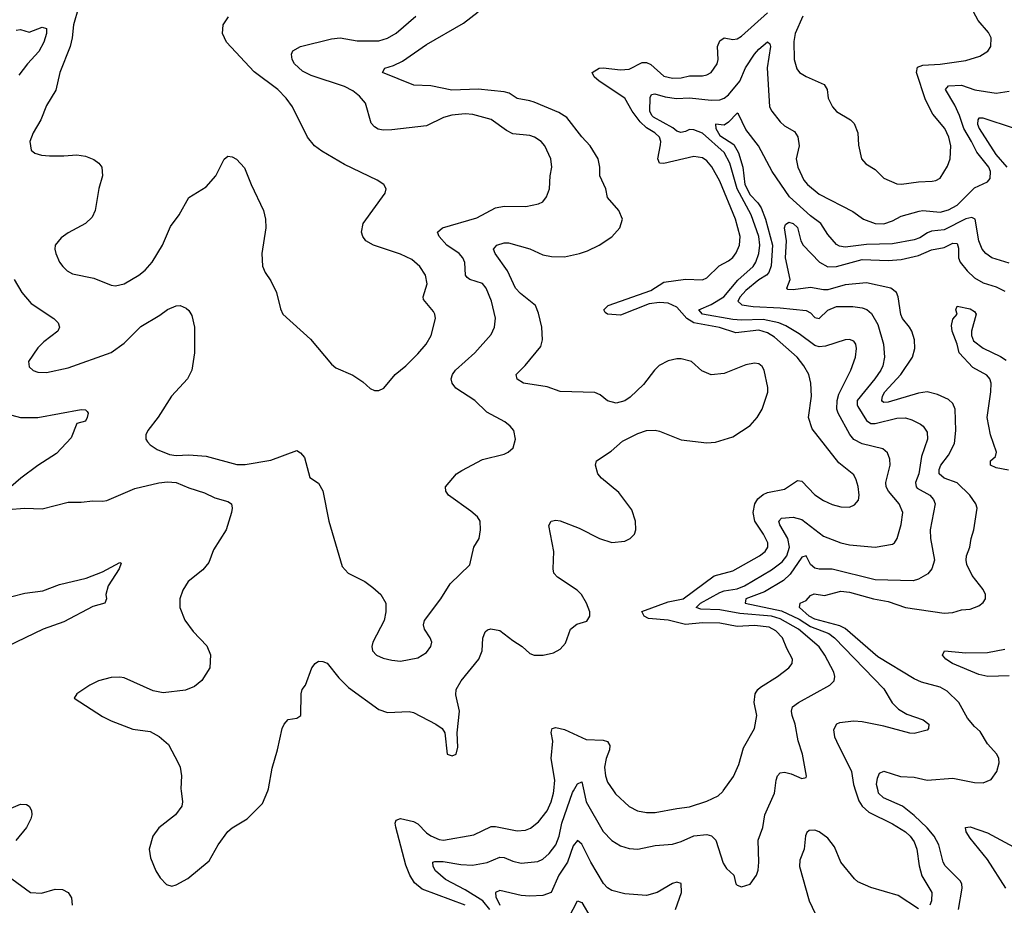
# Model space of a CAD drawing. Header units: inches. Extents: x 1173000 to 1307049, y 522583 to 678455.
# Tile 134 of 256: x 1251746 to 1256308, y 539470 to 543574. Entities that reach past the tile are written whole.
import ezdxf

# ---------------------------------------------------------------- set-up
doc = ezdxf.new("R2010")
doc.units = ezdxf.units.IN
doc.header["$MEASUREMENT"] = 0
doc.layers.add('B2553', color=7, linetype='Continuous')
doc.layers.add('B2554', color=7, linetype='Continuous')

msp = doc.modelspace()

# ---------------------------------------------------------------- linework, layer by layer
at = {"layer": 'B2553', "color": 5}
for points, elevation in [([(1252494, 540000), (1252500.4, 539950), (1252496.4, 539930), (1252468.2, 539890), (1252390, 539829.5), (1252362.6, 539790), (1252345.2, 539730), (1252352, 539690), (1252376.4, 539630), (1252397.2, 539597.2), (1252426, 539566), (1252450, 539559.3), (1252470, 539564.4), (1252525.2, 539594.8), (1252623.3, 539676.7), (1252664.8, 539750), (1252710, 539811.7), (1252730, 539828.9), (1252799.3, 539870), (1252870, 539941.6), (1252895, 540000)], 820), ([(1253810, 539469.9), (1253610, 539545.2), (1253574.5, 539574.5), (1253552.7, 539610), (1253535.6, 539655.6), (1253488, 539832), (1253485, 539850), (1253490, 539864.9), (1253510, 539871.7), (1253570, 539858.9), (1253590, 539846.9), (1253630, 539805.7), (1253650, 539791.9), (1253690, 539775), (1253710, 539771.6), (1253850, 539797.1), (1253930, 539835.3), (1253950, 539835), (1254050, 539814.4), (1254090, 539818.2), (1254113.2, 539826.8), (1254150, 539856.5), (1254190, 539908.4), (1254208.9, 539950), (1254219.4, 539990), (1254220.5, 540000)], 780), ([(1253924.5, 539450), (1253891, 539490), (1253810, 539542), (1253718, 539590), (1253672.5, 539630), (1253660.8, 539650), (1253660.5, 539670), (1253670, 539673.7), (1253707.2, 539672.8), (1253790, 539658.4), (1253843.5, 539656.5), (1253911.4, 539668.6), (1253970, 539692.5), (1253990, 539690.9), (1254030, 539674.1), (1254070, 539665.9), (1254146.9, 539673.1), (1254170, 539683.5), (1254199.1, 539710), (1254230, 539750.2), (1254245.3, 539790), (1254258.5, 539850), (1254307.6, 539992.4), (1254311.9, 540000)], 760), ([(1254359.5, 540000), (1254370.8, 539950), (1254450, 539811.6), (1254490, 539770.2), (1254530, 539745.4), (1254570, 539732.9), (1254610, 539730.2), (1254690, 539747.6), (1254770, 539753.8), (1254810, 539765), (1254870, 539791.5), (1254930, 539798.2), (1254951.5, 539791.5), (1254971.5, 539771.5), (1255004.9, 539664.9), (1255020.9, 539640.9), (1255055.3, 539610), (1255064.4, 539570), (1255070, 539563.8), (1255090, 539556.4), (1255130, 539568.5), (1255159.7, 539610), (1255167.2, 539632.8), (1255170.8, 539669.2), (1255167.9, 539772.1), (1255189.8, 539830.2), (1255198.3, 539890), (1255243.7, 539990), (1255244.9, 540000)], 760), ([(1254497.6, 540000), (1254506.6, 539986.6), (1254570, 539928.1), (1254608.1, 539908.1), (1254650, 539899.8), (1254690, 539899.4), (1254790, 539919.3), (1254850, 539925.8), (1254930, 539952.3), (1254982.3, 539977.7), (1255003, 539997), (1255005.2, 540000)], 780), ([(1255618.9, 540000), (1255634.6, 539954.6), (1255648.7, 539928.7), (1255680.9, 539900.9), (1255790, 539847.6), (1255850, 539810.5), (1255872, 539790), (1255890, 539763.5), (1255903.2, 539730), (1255912.7, 539652.7), (1255926, 539606), (1255972.2, 539530), (1255971.3, 539490), (1255963.1, 539470)], 740), ([(1256096.4, 539450), (1256112.4, 539550), (1256111, 539570), (1256104.2, 539584.2), (1256033.2, 539653.2), (1256024.9, 539670), (1256004, 539750), (1255982.2, 539790), (1255950, 539829.4), (1255890, 539886.2), (1255835.8, 539930), (1255748.8, 539968.8), (1255724.9, 539990), (1255722.8, 540000)], 720), ([(1251673.9, 539906.1), (1251750, 539938.6), (1251776.6, 539936.6), (1251790, 539928.7), (1251800.2, 539910), (1251802, 539890), (1251796.9, 539870), (1251776.5, 539830), (1251728.2, 539770)], 780), ([(1255910, 539453.8), (1255815.4, 539515.4), (1255690, 539552.7), (1255630, 539579.3), (1255613.3, 539593.3), (1255551.2, 539670), (1255520.4, 539740.4), (1255490, 539780.9), (1255450, 539810.3), (1255430, 539817.6), (1255404, 539816), (1255393.1, 539806.9), (1255387.5, 539792.5), (1255380.3, 539730), (1255361.1, 539678.9), (1255359.2, 539650), (1255403.1, 539490), (1255432.1, 539432.1)], 740), ([(1256314.4, 539550), (1256230, 539682.7), (1256150, 539781.9), (1256131.8, 539810), (1256128.7, 539830), (1256150, 539833.3), (1256230, 539805.6), (1256350, 539741)], 680), ([(1254784.8, 539450), (1254811.7, 539530), (1254810, 539570.5), (1254790, 539576.5), (1254770, 539571.1), (1254698.7, 539530), (1254650, 539516.2), (1254550, 539523.2), (1254490, 539539), (1254470, 539550.3), (1254451.4, 539571.4), (1254391.5, 539670), (1254350, 539753.1), (1254330, 539770.3), (1254310, 539746), (1254283.7, 539670), (1254243.4, 539610), (1254208.2, 539530), (1254170, 539516.1), (1254110, 539511.7), (1254070, 539515.1), (1253970, 539538.2), (1253949.9, 539530.1), (1253951.3, 539510), (1253971.2, 539470)], 740), ([(1251710, 539592.4), (1251796, 539530), (1251846.1, 539526.1), (1251910, 539544.7), (1251943.4, 539543.4), (1251970, 539528.9), (1251985.1, 539505.1), (1251989.4, 539470)], 780), ([(1254290, 539413.4), (1254330, 539490.3), (1254350, 539483.6), (1254392.6, 539412.6)], 720)]:
    msp.add_lwpolyline(points, dxfattribs=dict(at, elevation=elevation))
at = {"layer": 'B2554', "color": 5}
for points, elevation in [([(1252018.8, 543630), (1251995, 543550), (1251988.9, 543490), (1251979.6, 543450), (1251931.6, 543330), (1251912.4, 543247.6), (1251870, 543176), (1251843.1, 543110), (1251808.4, 543050), (1251793, 543010), (1251798.8, 542970), (1251815.5, 542955.5), (1251846.9, 542946.9), (1251883.9, 542943.9), (1251950, 542942.6), (1252010, 542947.6), (1252050, 542941.7), (1252090, 542926.7), (1252112.7, 542910), (1252126.4, 542890), (1252128.7, 542850), (1252112.3, 542792.3), (1252095.8, 542690), (1252081.7, 542658.3), (1252050.6, 542630), (1251970, 542586), (1251937.5, 542562.5), (1251910.4, 542530), (1251908.7, 542510), (1251913.4, 542490), (1251930.2, 542450.2), (1251944.9, 542430), (1251965.5, 542410), (1251990, 542396.5), (1252090, 542376.5), (1252170, 542344.2), (1252190, 542341.1), (1252230, 542350.3), (1252298.4, 542390), (1252326.9, 542413.1), (1252359.7, 542450), (1252407.8, 542530), (1252443.9, 542616.1), (1252484.5, 542670), (1252529.4, 542750), (1252610, 542799.1), (1252655.1, 542850), (1252692.5, 542927.5), (1252710, 542941), (1252730, 542938.8), (1252750, 542927.3), (1252786.9, 542886.9), (1252818, 542810), (1252875.6, 542690), (1252884.6, 542650), (1252886.3, 542610), (1252868.1, 542490), (1252870, 542431.3), (1252882.5, 542402.5), (1252910, 542364), (1252935.2, 542310), (1252954.4, 542234.4), (1252964.9, 542210), (1253093.3, 542093.3), (1253190, 541977.1), (1253210, 541960.5), (1253290, 541926.7), (1253335.4, 541895.4), (1253370, 541864.9), (1253390, 541855.5), (1253410, 541855.5), (1253432.8, 541867.2), (1253485.1, 541930), (1253534.3, 541970), (1253590, 542026.3), (1253628.5, 542070), (1253652, 542110), (1253672.6, 542190), (1253669.7, 542210), (1253662.4, 542222.4), (1253617.4, 542277.4), (1253614.5, 542290), (1253633.3, 542350), (1253625.4, 542390), (1253600.4, 542430), (1253563.4, 542463.4), (1253510, 542487), (1253385.1, 542530), (1253349.9, 542549.9), (1253335.4, 542570), (1253329.8, 542590), (1253337.3, 542630), (1253438.4, 542770), (1253443.7, 542790), (1253432.7, 542810), (1253402.7, 542830), (1253250, 542902.4), (1253145.1, 542965.1), (1253112, 542990), (1253079.6, 543030), (1253009.7, 543170), (1252981.1, 543210), (1252942, 543250), (1252832.8, 543332.8), (1252703.5, 543470), (1252685.4, 543510), (1252688.3, 543550), (1252713, 543587)], 860), ([(1252895, 540000), (1252899.3, 540010), (1252914.9, 540105.1), (1252941, 540190), (1252962.4, 540290), (1252971.2, 540308.8), (1252990, 540330.7), (1253030, 540337.3), (1253049, 540350), (1253049.3, 540450), (1253055.1, 540470), (1253070, 540490.8), (1253099.8, 540570), (1253114.7, 540590), (1253130, 540600.8), (1253150, 540600.2), (1253170, 540592.4), (1253224.6, 540524.6), (1253270, 540479.7), (1253410, 540377.8), (1253450, 540364), (1253550, 540367.6), (1253570, 540363.6), (1253674, 540310), (1253702.8, 540290), (1253716, 540270), (1253726.8, 540170), (1253750, 540162.8), (1253768, 540170), (1253776.6, 540203.4), (1253772, 540270), (1253782.9, 540370), (1253765.9, 540445.9), (1253768.5, 540470), (1253790.9, 540510), (1253873.3, 540610), (1253888.2, 540650), (1253892.2, 540707.8), (1253902.2, 540737.8), (1253912.8, 540747.2), (1253928.8, 540751.2), (1253970, 540744.1), (1254030, 540697.1), (1254074.6, 540670), (1254110, 540636.5), (1254130, 540629.4), (1254170.6, 540629.4), (1254219.3, 540640.7), (1254250, 540657), (1254274.6, 540685.4), (1254298.4, 540750), (1254327.1, 540772.9), (1254372.9, 540787.1), (1254388, 540810), (1254386.9, 540830), (1254372.5, 540870), (1254348.1, 540910), (1254328.8, 540930), (1254237.3, 540990), (1254220.8, 541010), (1254217.1, 541030), (1254220.6, 541110), (1254198, 541230), (1254208.7, 541250), (1254230, 541255.5), (1254250, 541252.2), (1254337.4, 541217.4), (1254432.7, 541170), (1254490, 541152.1), (1254550, 541157), (1254575.1, 541170), (1254594, 541190), (1254600.5, 541210), (1254599.2, 541250), (1254582, 541302), (1254522.3, 541382.3), (1254442, 541450), (1254424.5, 541470), (1254414.5, 541510), (1254419, 541530), (1254486, 541574), (1254538.8, 541621.2), (1254610, 541656.5), (1254650, 541670.4), (1254690, 541672.2), (1254710, 541667.2), (1254810, 541627.2), (1254930, 541613.7), (1254970, 541616.8), (1255050, 541641.8), (1255130, 541693.8), (1255163.4, 541730), (1255185.7, 541770), (1255211.6, 541848.4), (1255212.8, 541870), (1255196, 541950), (1255186.7, 541966.7), (1255170, 541979.6), (1255150, 541981.7), (1255110, 541974.8), (1255010, 541934.4), (1254950, 541928.6), (1254907.1, 541947.1), (1254859.3, 541990), (1254810, 542003.1), (1254790, 542003.1), (1254750, 541992.8), (1254709.1, 541970.9), (1254686.4, 541950), (1254636.7, 541883.3), (1254575.1, 541824.9), (1254550, 541807.3), (1254510, 541797.6), (1254470, 541807.3), (1254435.3, 541835.3), (1254410, 541846.9), (1254250, 541850.6), (1254190, 541872.8), (1254079.5, 541890), (1254050, 541908.7), (1254046.3, 541930), (1254088.2, 541971.8), (1254161.1, 542058.9), (1254168.6, 542090), (1254164.9, 542150), (1254150, 542214), (1254135.7, 542250), (1254065.8, 542305.8), (1254043.4, 542330), (1254006.2, 542410), (1253948.1, 542490), (1253941.4, 542510), (1253955.8, 542530), (1253990, 542540.4), (1254010, 542540.7), (1254110, 542512.4), (1254170, 542484.6), (1254210, 542476.6), (1254270, 542475.5), (1254339.3, 542490), (1254376.6, 542503.4), (1254430.6, 542529.4), (1254490, 542567.8), (1254526.9, 542610), (1254538.3, 542650), (1254522.2, 542690), (1254469.8, 542750), (1254462, 542790), (1254433.3, 542850), (1254433.3, 542890), (1254426.6, 542930), (1254389.2, 542989.2), (1254350, 543031.1), (1254280.4, 543120.4), (1254244.2, 543144.2), (1254130, 543191.2), (1254110, 543198.5), (1254050, 543208.2), (1254013, 543233), (1253990, 543239.9), (1253870, 543252.5), (1253748.3, 543248.3), (1253650, 543267.8), (1253571.3, 543271.3), (1253427.3, 543330), (1253437, 543350), (1253478.4, 543361.6), (1253518.7, 543381.3), (1253630, 543459.4), (1253801.7, 543558.3), (1253870, 543610.3)], 820), ([(1255005.2, 540000), (1255053.4, 540066.6), (1255077.3, 540122.7), (1255100.2, 540199.8), (1255150.6, 540289.4), (1255161, 540350), (1255149.1, 540410), (1255153.3, 540450), (1255165.8, 540470), (1255179, 540481), (1255257.7, 540530), (1255309.7, 540570), (1255325.1, 540590), (1255326.4, 540610), (1255299.7, 540659.7), (1255279.9, 540710), (1255250, 540742.5), (1255218.8, 540758.8), (1255150, 540766.9), (1255070, 540762.5), (1254990, 540777.9), (1254910, 540778.5), (1254830, 540772), (1254750, 540791.2), (1254659.1, 540799.1), (1254639.5, 540810), (1254628.4, 540831.6), (1254750, 540876.6), (1254819.4, 540890), (1254963.2, 540996.8), (1255050, 541020.8), (1255174.2, 541090), (1255200.3, 541110), (1255212.3, 541130), (1255212.3, 541150), (1255192.2, 541190), (1255151.7, 541250), (1255143.7, 541290), (1255151.4, 541330), (1255166.4, 541353.6), (1255190, 541374), (1255210, 541382.7), (1255290, 541398.8), (1255350, 541438), (1255370, 541435.3), (1255430, 541371.7), (1255470, 541346.2), (1255510, 541327.5), (1255550, 541316.2), (1255590, 541314.7), (1255614.3, 541325.7), (1255632.1, 541347.9), (1255635.5, 541370), (1255630.6, 541410.6), (1255622.3, 541442.3), (1255610, 541465.6), (1255540.5, 541520.5), (1255417.8, 541677.8), (1255401.1, 541730), (1255415.2, 541830), (1255411.3, 541890), (1255402, 541930), (1255378.5, 541970), (1255347.5, 542010), (1255243.6, 542103.6), (1255210, 542122.6), (1255170, 542134.8), (1255063.2, 542123.2), (1254988.3, 542148.3), (1254870, 542169.4), (1254836.6, 542190), (1254790, 542242.3), (1254750, 542260.6), (1254710, 542263.6), (1254662.6, 542257.4), (1254530, 542204.5), (1254470, 542209.6), (1254458, 542218), (1254452.3, 542230), (1254472.3, 542250), (1254670, 542318.5), (1254730, 542357.1), (1254830, 542372.2), (1254910, 542368.6), (1254930, 542377.2), (1254986.6, 542433.4), (1255030, 542456.3), (1255050, 542472.2), (1255065.9, 542494.1), (1255081.6, 542530), (1255084.2, 542570), (1255061.7, 542650), (1254990, 542826.2), (1254952.3, 542892.3), (1254930, 542920.3), (1254910, 542933.8), (1254870, 542940.9), (1254730, 542908.2), (1254709.9, 542909.9), (1254702.8, 542930), (1254714.8, 542994.8), (1254715.8, 543010), (1254709.9, 543030), (1254689.1, 543050), (1254650, 543072.8), (1254620.9, 543100.9), (1254583.7, 543150), (1254549.9, 543210), (1254430, 543289.2), (1254407.7, 543310), (1254398, 543330), (1254430, 543349.2), (1254450, 543351.7), (1254530, 543341.9), (1254570, 543345.3), (1254630, 543376.5), (1254650, 543375.3), (1254670, 543367.2), (1254730, 543313.1), (1254770, 543302.9), (1254810, 543305.3), (1254850, 543314.4), (1254910, 543313.4), (1254930, 543318.5), (1254949.6, 543330), (1254978.2, 543370), (1254982.5, 543390), (1254978.7, 543450), (1254990, 543476.1), (1255010, 543490.2), (1255050, 543482.6), (1255070, 543485.1), (1255090, 543498.5), (1255210, 543606.7)], 780), ([(1255374.4, 543590), (1255339, 543510), (1255332.5, 543472.5), (1255333.8, 543390), (1255346.1, 543346.1), (1255359.5, 543330), (1255390, 543310.3), (1255474, 543274), (1255486.7, 543250), (1255491.8, 543210), (1255511.8, 543170), (1255530, 543148.9), (1255594.9, 543110), (1255612.8, 543092.8), (1255629, 543050), (1255632.7, 542992.7), (1255646.7, 542930), (1255665.9, 542905.9), (1255710, 542879.5), (1255750, 542839.6), (1255810, 542812.9), (1255831.6, 542811.6), (1255910, 542823), (1255974.1, 542825.9), (1255991.2, 542828.8), (1256010, 542839.6), (1256044.3, 542895.7), (1256057.4, 542930), (1256060.4, 542990), (1256051.1, 543030), (1256032, 543070), (1255976.8, 543136.8), (1255942.6, 543202.6), (1255900.8, 543330), (1255906.4, 543353.6), (1255930, 543364.1), (1256011.3, 543368.7), (1256130, 543384.8), (1256194.7, 543405.3), (1256231.9, 543428.1), (1256245.1, 543450), (1256247.8, 543490), (1256235.4, 543515.4), (1256186.5, 543570), (1256165.8, 543610)], 780), ([(1251720.8, 542370), (1251755.2, 542310), (1251799, 542259), (1251903.8, 542190), (1251924.4, 542170), (1251930.3, 542150), (1251922.4, 542130), (1251858.3, 542081.7), (1251830, 542053), (1251787.2, 541990), (1251790, 541964.9), (1251808, 541948), (1251830, 541941.1), (1251870, 541939.5), (1251970, 541960.9), (1252170, 542032.3), (1252230, 542075.5), (1252307.3, 542152.7), (1252394.6, 542205.4), (1252430, 542231.7), (1252470, 542248.2), (1252490, 542250.4), (1252517.3, 542237.3), (1252530, 542226.8), (1252543.4, 542203.4), (1252555.5, 542150), (1252556, 542030), (1252542.6, 541950), (1252523.1, 541910), (1252448.5, 541830), (1252387.2, 541732.8), (1252339.5, 541670), (1252330.4, 541650), (1252330.6, 541630), (1252338, 541618), (1252350, 541604), (1252382.3, 541582.3), (1252439.4, 541559.4), (1252470, 541554.7), (1252530, 541557.8), (1252610, 541552.2), (1252752.4, 541512.4), (1252790, 541513.4), (1252910, 541532.8), (1253030, 541577.1), (1253047.1, 541567.1), (1253064.9, 541544.9), (1253090, 541452), (1253130, 541426), (1253150.3, 541390.3), (1253178, 541250), (1253239.9, 541039.9), (1253267.7, 541010), (1253344.9, 540970), (1253382.5, 540942.5), (1253419.1, 540910), (1253443, 540870), (1253442.4, 540830), (1253434, 540790), (1253381.7, 540690), (1253377.4, 540670), (1253380.3, 540650), (1253399.3, 540630), (1253430, 540615.3), (1253470, 540605.3), (1253510, 540602), (1253590, 540616.9), (1253630, 540642), (1253651.5, 540670), (1253655.1, 540690), (1253648, 540710), (1253621.3, 540750), (1253616.3, 540770), (1253621.3, 540790), (1253697.6, 540890), (1253740.1, 540959.9), (1253832, 541048), (1253849.5, 541130.5), (1253874, 541170), (1253880.7, 541210), (1253878.7, 541250), (1253867.3, 541270), (1253836.6, 541296.6), (1253732, 541370), (1253719.6, 541390), (1253718.4, 541410), (1253769.6, 541470), (1253794.6, 541485.4), (1253890, 541535.8), (1253990, 541560.4), (1254009.2, 541570), (1254032.7, 541590), (1254042.7, 541630), (1254036, 541670), (1254019, 541690), (1253994, 541710), (1253910, 541755.8), (1253854.3, 541810), (1253766.5, 541866.5), (1253749.7, 541890), (1253745.1, 541910), (1253751.1, 541930), (1253765.1, 541950), (1253854.3, 542030), (1253930, 542115.5), (1253945.7, 542150), (1253949.8, 542190.3), (1253931.6, 542270), (1253907.4, 542330), (1253890, 542351), (1253830.7, 542370.7), (1253819.4, 542379.4), (1253810.8, 542390.8), (1253808.4, 542448.4), (1253798.9, 542470), (1253781.5, 542490), (1253725.1, 542530), (1253689.6, 542570), (1253680.9, 542590), (1253705.2, 542610), (1253863.7, 542656.3), (1253950, 542702.2), (1253990, 542710.2), (1254090.9, 542709.1), (1254150, 542720.4), (1254169.7, 542730.3), (1254187.2, 542752.8), (1254200.5, 542790), (1254203.1, 542850), (1254210.9, 542890), (1254207.3, 542930), (1254179.1, 542990), (1254162, 543010), (1254131.5, 543030), (1254110, 543037.3), (1254030, 543045.7), (1254001, 543061), (1253931, 543111), (1253845.2, 543134.8), (1253810, 543138.3), (1253748.2, 543131.8), (1253710, 543120.3), (1253630, 543081.8), (1253470, 543063.1), (1253430, 543062.7), (1253407.3, 543067.3), (1253390, 543077.4), (1253375, 543095), (1253347.4, 543187.4), (1253320, 543220), (1253290, 543243.9), (1253250, 543264.4), (1253096.3, 543316.3), (1253056.4, 543336.4), (1253019.7, 543370), (1253007.8, 543390), (1253005.4, 543414.6), (1253012, 543430), (1253046.6, 543450), (1253190, 543485.8), (1253230, 543490.3), (1253310, 543476.3), (1253410, 543476.5), (1253450, 543488.3), (1253490, 543511.2), (1253581.7, 543590)], 840), ([(1251730, 543526.2), (1251750, 543529.2), (1251790, 543516.8), (1251850, 543540.1), (1251870, 543533.1), (1251870.6, 543510), (1251857.1, 543470), (1251833.7, 543426.3), (1251781.5, 543370), (1251742.4, 543317.6)], 840), ([(1255244.9, 540000), (1255250.8, 540049.2), (1255257.4, 540070), (1255270, 540083.7), (1255290, 540087.4), (1255319.9, 540079.9), (1255370, 540057.3), (1255390, 540062), (1255391.7, 540068.3), (1255372.4, 540170), (1255352.4, 540232.4), (1255338.6, 540310), (1255324.9, 540350), (1255321.5, 540370), (1255326.6, 540390), (1255354, 540410), (1255499.6, 540490), (1255518.9, 540510), (1255523.1, 540530), (1255518.2, 540550), (1255476.9, 540630), (1255450, 540667.5), (1255354.4, 540750), (1255270, 540798), (1255230, 540810.5), (1255082.4, 540822.4), (1254990, 540838.9), (1254902.5, 540842.5), (1254880.8, 540850), (1254899.9, 540870), (1254990, 540919.1), (1255010, 540927.3), (1255070, 540936.4), (1255103.9, 540950), (1255230, 541024), (1255278.7, 541061.3), (1255299.8, 541090), (1255311.9, 541130), (1255304.6, 541170), (1255267.5, 541232.5), (1255263.2, 541250), (1255275.6, 541264.4), (1255330, 541268.6), (1255370, 541257.5), (1255470, 541180.9), (1255550, 541149.4), (1255590, 541139.8), (1255710, 541129.2), (1255790, 541144.2), (1255798.4, 541150), (1255810.8, 541169.2), (1255830, 541234), (1255838, 541290), (1255821.1, 541330), (1255770.6, 541390), (1255761.2, 541410), (1255759.6, 541430), (1255779.5, 541510), (1255777, 541537), (1255766.9, 541566.9), (1255745.6, 541585.6), (1255648.6, 541608.6), (1255610, 541629.1), (1255592, 541652), (1255538.1, 541750), (1255531.6, 541770), (1255533.5, 541810), (1255541.3, 541838.7), (1255597.5, 541950), (1255618.4, 542010), (1255622.9, 542050), (1255619.3, 542070), (1255610, 542084.7), (1255590, 542091.7), (1255570, 542090.7), (1255479.1, 542060.9), (1255450, 542058.7), (1255430, 542064.7), (1255357.9, 542117.9), (1255295.6, 542155.6), (1255262.7, 542170), (1255190, 542184.8), (1255090, 542181.3), (1255050, 542185.3), (1254910, 542209.9), (1254892.2, 542230), (1254950, 542254.5), (1255008.3, 542290), (1255072.8, 542367.2), (1255144.9, 542430), (1255156.9, 542450), (1255170.6, 542490), (1255175.1, 542530), (1255170.5, 542570), (1255134.4, 542670), (1255069.8, 542789.8), (1255036.5, 542910), (1255010, 542959.4), (1254910, 543048.4), (1254870, 543063.8), (1254850, 543065.7), (1254830, 543055.3), (1254808.6, 543051.4), (1254790, 543057.6), (1254772.4, 543072.4), (1254682.9, 543122.9), (1254674.4, 543130), (1254665, 543150), (1254666.4, 543213.6), (1254672.5, 543227.5), (1254689.3, 543230.7), (1254736, 543216), (1254788.7, 543208.7), (1254850, 543211.4), (1254950, 543201), (1254990, 543203.4), (1255009.9, 543210.1), (1255030, 543225.7), (1255082.2, 543290), (1255109.5, 543350.5), (1255150, 543414), (1255170, 543437.1), (1255211.4, 543471.4), (1255221.7, 543461.7), (1255223.9, 543450), (1255208.9, 543351.1), (1255219.8, 543170), (1255230.1, 543150), (1255270, 543100.7), (1255290, 543082.9), (1255335.4, 543055.4), (1255351.8, 543031.8), (1255358.2, 542990), (1255342.9, 542930), (1255351.8, 542890), (1255379.8, 542830), (1255396.5, 542810), (1255450, 542765.8), (1255605.7, 542685.7), (1255654.9, 542650), (1255710, 542630.2), (1255750, 542628.8), (1255790, 542642.2), (1255830, 542663.5), (1255913.3, 542686.7), (1255930.8, 542689.2), (1256010, 542682.8), (1256050, 542693.3), (1256090, 542715.3), (1256170, 542795.2), (1256230, 542822.8), (1256242, 542838), (1256244.1, 542870), (1256236.2, 542890), (1256180.4, 542960.4), (1256156.6, 543010), (1256119.8, 543070), (1256100.3, 543130), (1256078.1, 543178.1), (1256034.8, 543250), (1256050, 543267.9), (1256110, 543270.5), (1256171.2, 543248.8), (1256270, 543234.3), (1256330, 543243.6)], 760), ([(1256330, 542445.5), (1256250.4, 542470), (1256221.8, 542490), (1256206, 542510), (1256190.1, 542550.1), (1256173, 542650), (1256158, 542658), (1256130, 542650.8), (1256030, 542600.8), (1255970, 542593.5), (1255952.8, 542587.2), (1255917.1, 542562.9), (1255890, 542553.4), (1255790, 542535.7), (1255670, 542532.9), (1255570, 542520.3), (1255544.4, 542524.4), (1255530, 542532.1), (1255490, 542578.2), (1255458.2, 542630), (1255410, 542665.9), (1255313.4, 542753.4), (1255231.9, 542870), (1255169.4, 542990), (1255110, 543065.8), (1255075.9, 543135.9), (1255070, 543140.3), (1255030, 543098.9), (1255010, 543086), (1254969.6, 543090), (1254971.2, 543070), (1254990, 543038.1), (1255055.4, 542995.4), (1255076.6, 542956.6), (1255096.8, 542890), (1255106.2, 542810), (1255130, 542761.9), (1255165.5, 542725.5), (1255181.9, 542701.9), (1255201.4, 542650), (1255233.8, 542530), (1255227.1, 542432.9), (1255217.1, 542402.9), (1255206, 542390), (1255170, 542368.2), (1255110, 542318.7), (1255084.1, 542290), (1255072.8, 542270), (1255092.5, 542252.5), (1255145, 542245), (1255270, 542239.1), (1255390, 542226.5), (1255410, 542215), (1255430, 542194.6), (1255450, 542189.9), (1255490, 542227.6), (1255530, 542244.3), (1255605.5, 542245.5), (1255650, 542239.4), (1255671.2, 542231.2), (1255693.1, 542213.1), (1255722, 542162), (1255747.7, 542070), (1255753.2, 542010), (1255744.7, 541970), (1255735.2, 541950), (1255708.1, 541910), (1255626.9, 541810), (1255625.9, 541790), (1255630, 541781.4), (1255670, 541716.8), (1255690, 541703.2), (1255710, 541702.3), (1255810, 541726.8), (1255850, 541728.4), (1255879.9, 541719.9), (1255919.1, 541699.1), (1255932.2, 541690), (1255950, 541662.7), (1255952.2, 541630), (1255924.3, 541550), (1255911.8, 541470), (1255897.1, 541430), (1255898.8, 541410), (1255903.6, 541403.6), (1255963.5, 541370), (1255980.6, 541350), (1255987.6, 541330), (1255963.7, 541210), (1255965.7, 541170), (1255984, 541070), (1255972, 541030), (1255953.4, 541006.6), (1255910, 540980.8), (1255886, 540974), (1255710, 540977.8), (1255510, 541028.2), (1255450, 541028.3), (1255430, 541033), (1255410.1, 541050.1), (1255390, 541090.3), (1255370, 541083.5), (1255315.4, 541004.6), (1255284.9, 540975.1), (1255197.2, 540922.8), (1255109.8, 540890), (1255107.4, 540870), (1255275.4, 540835.4), (1255356.8, 540796.8), (1255410, 540761.8), (1255495, 540730), (1255521.8, 540710), (1255750, 540472.7), (1255789.1, 540409.1), (1255818.4, 540378.4), (1255855.9, 540355.9), (1255932.7, 540330), (1255957.6, 540310), (1255957, 540290), (1255950, 540282), (1255890, 540266.5), (1255870, 540267.8), (1255750, 540299.6), (1255650, 540319.7), (1255610, 540323.2), (1255544.2, 540315.8), (1255530, 540308.7), (1255516.6, 540283.4), (1255521.6, 540250), (1255529.8, 540230), (1255599.4, 540090), (1255608.5, 540030), (1255618.9, 540000)], 740), ([(1256350, 543071.5), (1256210, 543118), (1256190, 543117.3), (1256185.2, 543110), (1256184.3, 543090), (1256191.1, 543070), (1256269.2, 542949.2), (1256320.3, 542890)], 740), ([(1255722.8, 540000), (1255716.5, 540030), (1255721.1, 540058.9), (1255730, 540082), (1255750, 540091.3), (1255826.9, 540066.9), (1255890, 540063.1), (1255950, 540049.5), (1256070, 540059.4), (1256170, 540038.5), (1256210, 540037.8), (1256246.6, 540053.4), (1256273.5, 540090), (1256284, 540130), (1256282, 540150), (1256272.8, 540170), (1256230, 540218.3), (1256196, 540276), (1256170, 540298.2), (1256137.2, 540337.2), (1256097.1, 540410), (1256042.9, 540462.9), (1256010, 540480.5), (1255924.5, 540504.5), (1255890, 540519.9), (1255722.1, 540622.1), (1255570, 540752.8), (1255545.5, 540765.5), (1255430, 540795.8), (1255404.3, 540810), (1255358.4, 540850), (1255361.6, 540870), (1255390, 540882.5), (1255410, 540905), (1255427.1, 540912.9), (1255474.4, 540905.6), (1255550, 540925.4), (1255590, 540921), (1255702.6, 540890), (1255770, 540878), (1255850, 540849.7), (1256030, 540823.7), (1256070, 540827), (1256110, 540839.6), (1256150, 540843.1), (1256190, 540857.4), (1256210, 540872.7), (1256220.4, 540890), (1256221, 540910), (1256210, 540933.3), (1256158.6, 540998.6), (1256135, 541050), (1256130.8, 541070), (1256132.1, 541090), (1256148.8, 541130), (1256154.2, 541170), (1256166.2, 541210), (1256181.7, 541310), (1256176, 541330), (1256147.8, 541370), (1256090, 541427.1), (1256029.7, 541450), (1256006.6, 541470), (1256005.6, 541490), (1256014.3, 541510), (1256050, 541556.3), (1256076.9, 541610), (1256083.8, 541670), (1256079.9, 541770), (1256070, 541795.4), (1256050, 541814.4), (1255997.9, 541837.9), (1255950, 541849.2), (1255910, 541843.6), (1255770, 541802.1), (1255750, 541800.3), (1255744.3, 541804.3), (1255741, 541810), (1255743.2, 541830), (1255754.2, 541850), (1255828.6, 541930), (1255882.3, 542010), (1255894.1, 542050), (1255892.5, 542090), (1255879.1, 542130), (1255868.6, 542150), (1255836.4, 542190), (1255828.3, 542208.3), (1255816.1, 542290), (1255807.9, 542310), (1255781.5, 542330), (1255670, 542354.1), (1255570, 542345.1), (1255490, 542322.9), (1255470, 542321.8), (1255410, 542333.3), (1255330, 542322.2), (1255304.2, 542324.2), (1255299.7, 542330), (1255315.2, 542370), (1255293.7, 542470), (1255299.3, 542550), (1255289.9, 542610), (1255294.7, 542625.3), (1255310, 542635.8), (1255330, 542630.1), (1255350, 542611.2), (1255364.6, 542550), (1255375.2, 542530), (1255450.9, 542450.9), (1255490, 542428.3), (1255530, 542431), (1255650, 542462.3), (1255770, 542458.3), (1255830, 542463.6), (1255910, 542481.1), (1255970, 542507.5), (1256030, 542519), (1256070, 542538), (1256090, 542537.5), (1256096, 542516), (1256096.1, 542470), (1256103.6, 542450), (1256135.1, 542410), (1256170, 542377.2), (1256210, 542354.8), (1256270, 542336.8), (1256310, 542316.3)], 720), ([(1256326.7, 541486.7), (1256270, 541496.8), (1256244, 541510), (1256243.6, 541530), (1256266.9, 541550), (1256271.5, 541570), (1256243.6, 541650), (1256229.3, 541730), (1256245.3, 541850), (1256246.6, 541890), (1256240.5, 541910), (1256227.5, 541927.5), (1256162, 541962), (1256099.3, 542030), (1256089.9, 542070), (1256067, 542130), (1256062.8, 542157.2), (1256070, 542186.8), (1256089.3, 542210), (1256082.9, 542230), (1256090, 542246), (1256150, 542233.8), (1256170, 542222), (1256177.4, 542210), (1256156.2, 542130), (1256155.9, 542110), (1256165.6, 542085.6), (1256210, 542052.2), (1256290, 542013.9), (1256315.9, 541995.9)], 680), ([(1251650, 541756.5), (1251750, 541731), (1251830.2, 541730.2), (1252030, 541767.3), (1252050, 541766), (1252058.5, 541758.5), (1252062.8, 541750), (1252059.1, 541730), (1252050, 541714), (1252010, 541702.7), (1251983.7, 541636.3), (1251916.8, 541563.2), (1251830, 541507.8), (1251750.5, 541450), (1251670, 541379.3)], 820), ([(1251690, 541304.4), (1251770, 541310.2), (1251850, 541307.2), (1251970, 541337.8), (1252030, 541338.2), (1252084.8, 541344.8), (1252130, 541342.6), (1252150, 541346.5), (1252278.9, 541401.1), (1252390, 541427.7), (1252430, 541431.8), (1252470, 541428.8), (1252530, 541404), (1252601.6, 541381.6), (1252650, 541358.2), (1252710, 541342), (1252727, 541330), (1252730.2, 541310), (1252726.5, 541290), (1252702.3, 541210), (1252643.1, 541116.9), (1252621.9, 541058.1), (1252594.6, 541025.4), (1252525.7, 540970), (1252501.1, 540930), (1252487.4, 540890), (1252487.7, 540850), (1252511.2, 540791.2), (1252550, 540739.3), (1252612.4, 540672.4), (1252630.2, 540630.2), (1252626.3, 540570), (1252590, 540511.6), (1252555.6, 540484.4), (1252513.3, 540466.7), (1252410, 540455.4), (1252364.1, 540464.1), (1252230, 540523.6), (1252210, 540527.6), (1252170, 540526), (1252111, 540510), (1252070.8, 540490), (1252011, 540450), (1251998, 540430), (1252130, 540344.9), (1252170, 540324.9), (1252270, 540287), (1252350, 540275.3), (1252392.5, 540252.5), (1252434.9, 540214.9), (1252480.4, 540130), (1252488.5, 540110), (1252495.5, 540070), (1252492.7, 540010), (1252494, 540000)], 820), ([(1251710, 540901), (1251770, 540915.9), (1251852.5, 540927.5), (1251930, 540956.3), (1252053.9, 540986.1), (1252130, 541015.6), (1252210, 541059.3), (1252215.8, 541055.8), (1252207.2, 541030), (1252155.9, 540950), (1252145.1, 540910), (1252147.3, 540890), (1252139.5, 540870), (1252084.5, 540855.5), (1251950, 540784), (1251855, 540750), (1251687.6, 540670)], 780), ([(1256330, 540533.4), (1256231, 540531), (1256190, 540539.1), (1256067.4, 540590), (1256037.7, 540610), (1256021.8, 540630), (1256031.1, 540648.9), (1256130, 540639.9), (1256230, 540641), (1256310, 540657.5)], 680), ([(1254220.5, 540000), (1254226, 540050), (1254209, 540151), (1254215.8, 540230), (1254208.5, 540271.5), (1254213.2, 540290), (1254230, 540294), (1254270, 540284.6), (1254370, 540238.4), (1254450, 540235.9), (1254469.3, 540229.3), (1254480.2, 540210), (1254478.6, 540190), (1254463.7, 540150), (1254455.9, 540110), (1254460.5, 540070), (1254470, 540041.3), (1254497.6, 540000)], 780), ([(1254311.9, 540000), (1254330, 540032.9), (1254350, 540042), (1254359.5, 540000)], 760)]:
    msp.add_lwpolyline(points, dxfattribs=dict(at, elevation=elevation))

doc.saveas('drawing.dxf')
